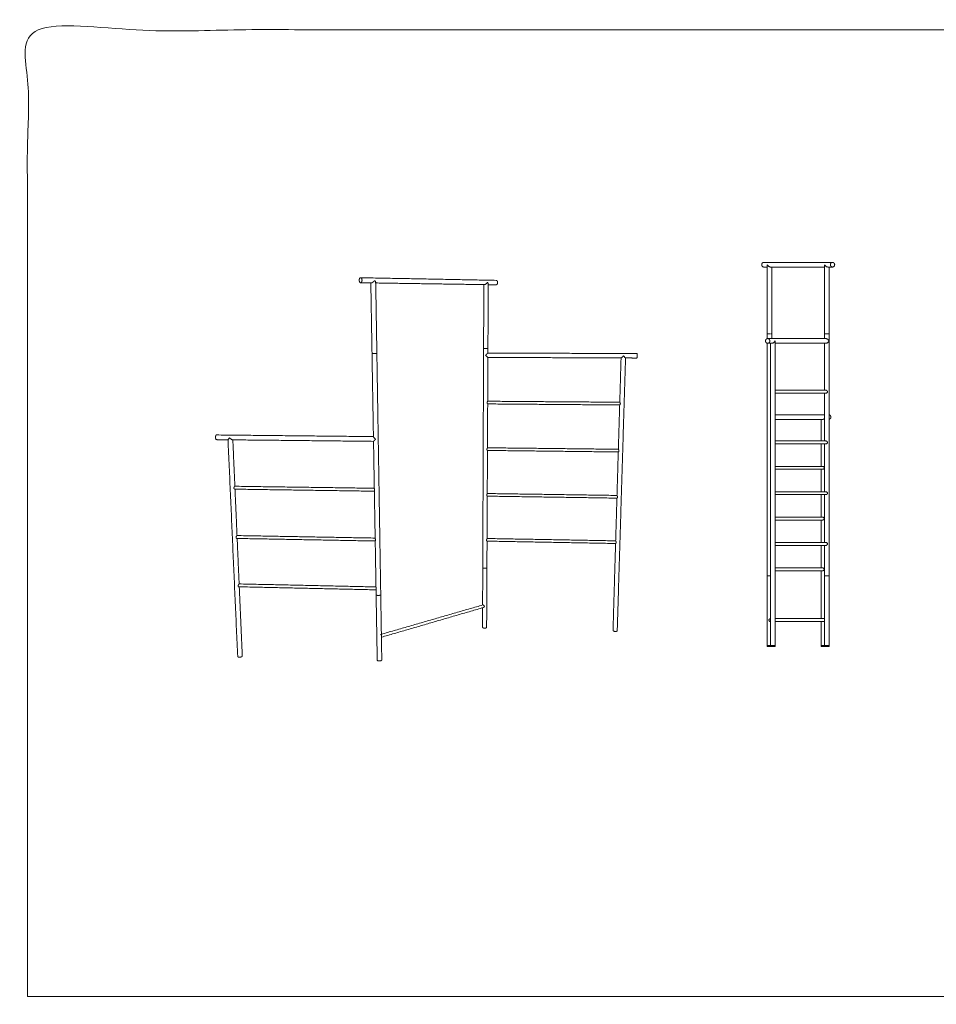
# Model space of a CAD drawing. Header units: millimetres. Extents: x -15460 to -845, y -12492 to -9086.
# Tile 1 of 11: x -15460 to -12301, y -12490 to -9095. Entities that reach past the tile are written whole.
import ezdxf

# ---------------------------------------------------------------- set-up
doc = ezdxf.new("R2010")
doc.units = ezdxf.units.MM
doc.header["$MEASUREMENT"] = 0
doc.layers.add('Default', color=7, linetype='Continuous', lineweight=18, true_color=0x000000)
doc.layers.add('Make2D$visible$lines', color=7, linetype='Continuous', lineweight=18, true_color=0x000000)

msp = doc.modelspace()

# ---------------------------------------------------------------- linework, layer by layer
at = {"layer": 'Default'}
for points in [[(-12883.2, -11252.6), (-12883.2, -11255.6), (-12867.2, -11255.6)], [(-12871.7, -11252.6), (-12871.7, -11255.6), (-12855.7, -11255.6), (-12855.7, -11252.6)], [(-12697.4, -11252.6), (-12697.4, -11255.6), (-12681.4, -11255.6)], [(-12685.9, -11252.6), (-12685.9, -11255.6), (-12669.9, -11255.6), (-12669.9, -11252.6)]]:
    msp.add_lwpolyline(points, dxfattribs=at)
msp.add_open_spline([(-15432.4, -12462.7), (-12718.3, -12462.7), (-10004.2, -12462.7), (-10004.2, -10796.3), (-10004.2, -9129.9), (-12718.3, -9129.9), (-15432.4, -9129.9), (-15432.4, -10796.3), (-15432.4, -12462.7)], degree=2, knots=[0, 0, 0, 5526.643888, 5526.643888, 8859.505469, 8859.505469, 14386.149356, 14386.149356, 17719.010938, 17719.010938, 17719.010938], dxfattribs=at)
at = {"layer": 'Make2D$visible$lines'}
for points, weights, degree, knots in [([(-12895, -9947.6), (-12902.3, -9947.6), (-12902.3, -9939.6), (-12902.3, -9931.6), (-12895, -9931.6)], [1, 0.707106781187, 1, 0.707106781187, 1], 2, [12.566371, 12.566371, 12.566371, 25.132741, 25.132741, 37.699112, 37.699112, 37.699112]), ([(-12650.8, -9939.6), (-12650.8, -9947.6), (-12658.2, -9947.6), (-12665.5, -9947.6), (-12665.5, -9939.6), (-12665.5, -9931.6), (-12658.2, -9931.6), (-12650.8, -9931.6), (-12650.8, -9939.6)], [1, 0.707106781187, 1, 0.707106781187, 1, 0.707106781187, 1, 0.707106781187, 1], 2, [0, 0, 0, 12.566371, 12.566371, 25.132741, 25.132741, 37.699112, 37.699112, 50.265482, 50.265482, 50.265482]), ([(-12867.2, -9979), (-12866.7, -9977.6), (-12867, -9975.9), (-12867.1, -9975.4), (-12867.2, -9975)], [0.895473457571, 0.775201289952, 1, 0.925469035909, 0.888869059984], 2, [1.93599, 1.93599, 1.93599, 3.141593, 3.141593, 3.541305, 3.541305, 3.541305]), ([(-14289.5, -9993.3), (-14289.3, -10001.9), (-14284.5, -10001.8), (-14279.6, -10001.7), (-14279.8, -9993), (-14279.9, -9984.3), (-14284.8, -9984.5), (-14289.7, -9984.6), (-14289.5, -9993.3)], [2978.37437176, 2107.00129305, 2973.79689724, 2098.58261078, 2966.46855712, 2096.63745505, 2971.04603164, 2105.05613732, 2978.37437176], 2, [0, 0, 0, 12.566371, 12.566371, 25.132741, 25.132741, 37.699112, 37.699112, 50.265482, 50.265482, 50.265482]), ([(-14236.3, -9993.9), (-14236.7, -9994.4), (-14237.6, -9995.5), (-14239.1, -9997), (-14240.7, -9998.5), (-14242.4, -9999.8), (-14243.9, -10000.9), (-14245.4, -10001.7), (-14246.5, -10002.1), (-14247.3, -10002.3), (-14247.7, -10002.4), (-14247.9, -10002.4), (-14247.9, -10002.4), (-14247.9, -10002.4), (-14248, -10002.4)], [1, 1, 1, 1, 1, 1, 1, 1, 1, 1, 1, 1, 1.00001505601, 1.00003019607, 1.00004541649], 3, [0, 0, 0, 0, 2.110032, 4.304955, 6.4598, 8.649413, 10.527306, 12.203716, 13.610157, 14.182719, 14.691347, 14.691347, 14.691347, 14.873339, 14.873339, 14.873339, 14.873339]), ([(-14234.1, -10002.6), (-14233.7, -10002.6), (-14233.4, -10002.5), (-14232.9, -10002.1), (-14232.7, -10001.9), (-14232.6, -10001.4), (-14232.5, -10001.2), (-14232.5, -10001)], [3011.23883352, 3010.75469012, 3010.21429998, 3009.0559016, 3008.4522432, 3007.46570917, 3007.08770945, 3006.71263281], 3, [0, 0, 0, 0, 1.95013, 1.95013, 3.893888, 3.893888, 5.097416, 5.097416, 5.097416, 5.097416]), ([(-13817.7, -10008.9), (-13817.7, -10008.9), (-13817.6, -10008.9), (-13812.5, -10008.8), (-13812.4, -10001.1), (-13812.4, -9993.7), (-13817.4, -9993.6)], [1, 0.999856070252, 1, 0.705854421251, 0.997819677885, 0.711262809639, 0.987397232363], 2, [0, 0, 0, 0.116628, 0.116628, 12.682999, 12.682999, 24.99219, 24.99219, 24.99219]), ([(-12669.9, -10177.6), (-12669.9, -10177.6), (-12674.8, -10177.6), (-12680.1, -10177.6), (-12683.9, -10177.6)], [0.885731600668, 0.784906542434, 1, 0.769216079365, 0.902122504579], 2, [15.904313, 15.904313, 15.904313, 25.132741, 25.132741, 35.034358, 35.034358, 35.034358]), ([(-12881.8, -10210.5), (-12889.2, -10210.5), (-12889.2, -10202.5), (-12889.2, -10194.5), (-12881.8, -10194.5), (-12874.4, -10194.5), (-12874.4, -10202.5), (-12874.4, -10210.5), (-12881.8, -10210.5)], [1, 0.707106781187, 1, 0.707106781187, 1, 0.707106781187, 1, 0.707106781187, 1], 2, [0, 0, 0, 12.566371, 12.566371, 25.132741, 25.132741, 37.699112, 37.699112, 50.265482, 50.265482, 50.265482]), ([(-14228.6, -10245.6), (-14228.6, -10245.8), (-14232.1, -10246), (-14238.9, -10246.3), (-14243.8, -10246), (-14245.3, -10245.8), (-14245.3, -10245.7)], [2617.79197493, 2508.40376128, 3039.67727918, 2145.72463093, 3040.4657815, 2688.05767048, 2617.64704888], 2, [5.036695, 5.036695, 5.036695, 12.566371, 12.566371, 25.132741, 25.132741, 30.129219, 30.129219, 30.129219]), ([(-13845.8, -10228.2), (-13845.8, -10228.4), (-13848.2, -10228.5), (-13853.8, -10228.7), (-13858.9, -10228.4)], [2876.31868196, 2845.85590197, 3362.45259191, 2373.96124336, 3363.24109422], 2, [31.082901, 31.082901, 31.082901, 37.699112, 37.699112, 50.265482, 50.265482, 50.265482]), ([(-13845.9, -10244.1), (-13845.9, -10244.1), (-13845.9, -10244.1), (-13845.9, -10244.1), (-13845.9, -10244.1), (-13845.9, -10244.1), (-13846, -10244.2), (-13846.2, -10244.5), (-13847, -10245.3), (-13847.7, -10246), (-13848.3, -10246.6), (-13850.1, -10248.4), (-13851.9, -10250.2), (-13853.7, -10252.1)], [1, 0.94979925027, 0.94979925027, 1, 1, 1, 1, 1, 1, 1, 1, 0.999997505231, 0.999997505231, 1], 3, [0, 0, 0, 0, 0.014032, 0.014032, 0.014032, 0.0467, 0.114371, 0.33676, 1.044642, 3.511409, 3.511409, 3.511409, 11.203218, 11.203218, 11.203218, 11.203218]), ([(-13332.6, -10261.4), (-13331.8, -10261.4), (-13331.6, -10254.2), (-13331.3, -10246.6), (-13332.2, -10246.2), (-13332.2, -10246.1), (-13332.3, -10246.1)], [3255.84160151, 2394.46429425, 3326.48668203, 2351.20871253, 3332.97237616, 3245.9645895, 3332.97237616], 2, [0.533345, 0.533345, 0.533345, 12.566371, 12.566371, 25.132741, 25.132741, 25.184163, 25.184163, 25.184163]), ([(-13846.6, -10410.4), (-13846.6, -10410.4), (-13846.6, -10410.4), (-13846.6, -10410.4), (-13846.7, -10410.4), (-13846.7, -10410.5), (-13846.9, -10410.8), (-13847.2, -10411.3), (-13847.7, -10412.2), (-13848.1, -10413.2), (-13848.4, -10414.4), (-13848.5, -10415.1), (-13848.5, -10415.5), (-13848.5, -10415.7), (-13848.5, -10416.1), (-13848.4, -10416.9), (-13848.1, -10417.7), (-13847.7, -10418.4), (-13847.4, -10418.9), (-13847.2, -10419.3), (-13847, -10419.5), (-13846.9, -10419.6), (-13846.8, -10419.7), (-13846.7, -10419.7), (-13846.7, -10419.7)], [1, 0.992293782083, 0.992293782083, 1, 1, 1, 1, 1, 1, 1, 1, 1, 1, 1, 1, 1, 1, 1, 1, 1, 1, 1, 1, 1, 1], 3, [0, 0, 0, 0, 0.026587, 0.026587, 0.026587, 0.088969, 0.20075, 1.229281, 1.904714, 3.251885, 4.46606, 5.551415, 5.551415, 5.551415, 6.133438, 6.699321, 7.914173, 8.61464, 9.305484, 9.639113, 9.906683, 10.111818, 10.178681, 10.227704, 10.227704, 10.227704, 10.227704]), ([(-13391.7, -10423.2), (-13391.6, -10423.2), (-13391.6, -10423.2), (-13391.5, -10423.2), (-13391.3, -10423.1), (-13391.1, -10422.9), (-13390.8, -10422.6), (-13390.5, -10422.1), (-13390, -10421.3), (-13389.6, -10420.3), (-13389.5, -10419.5), (-13389.4, -10419.1), (-13389.4, -10418.9), (-13389.4, -10418.5), (-13389.6, -10417.7), (-13389.9, -10416.5), (-13390.5, -10415.4), (-13391, -10414.6), (-13391.2, -10414.1), (-13391.4, -10414), (-13391.4, -10413.9), (-13391.5, -10413.9), (-13391.5, -10413.9), (-13391.5, -10413.8), (-13391.5, -10413.8)], [1, 1, 1, 1, 1, 1, 1, 1, 1, 1, 1, 1, 1, 1, 1, 1, 1, 1, 1, 1, 1, 1.00001062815, 0.972869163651, 0.972869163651, 1.00001062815], 3, [0, 0, 0, 0, 0.062593, 0.144552, 0.352835, 0.631141, 0.946346, 1.651551, 2.394832, 3.686477, 4.911157, 4.911157, 4.911157, 5.506816, 6.10143, 7.413401, 8.987333, 9.91338, 10.338726, 10.49105, 10.62591, 10.62591, 10.62591, 10.666289, 10.666289, 10.666289, 10.666289]), ([(-12669.9, -10472.8), (-12663.9, -10471.6), (-12663.9, -10465), (-12663.9, -10458.4), (-12669.9, -10457.2)], [0.93216721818, 0.746256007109, 1, 0.746256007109, 0.93216721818], 2, [1.679669, 1.679669, 1.679669, 12.566371, 12.566371, 23.453072, 23.453072, 23.453072]), ([(-14781.8, -10526.7), (-14782, -10526.7), (-14782.2, -10526.8), (-14784.9, -10528), (-14784.5, -10536), (-14784.2, -10542.8), (-14781.8, -10542.9)], [1, 0.978054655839, 1, 0.705331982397, 0.99792921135, 0.736683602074, 0.945297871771], 2, [0, 0, 0, 0.414875, 0.414875, 12.981246, 12.981246, 24.225003, 24.225003, 24.225003]), ([(-14240.1, -10548.7), (-14240.1, -10548.7), (-14240.1, -10548.7), (-14240, -10548.5), (-14239.5, -10548), (-14239, -10547.5), (-14238.7, -10547.1), (-14236.9, -10545.4), (-14235.2, -10543.6), (-14233.4, -10541.8)], [1, 1, 1, 1, 1, 1, 1, 0.999993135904, 0.999993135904, 1], 3, [0, 0, 0, 0, 0.022688, 0.129291, 0.550742, 2.152369, 2.152369, 2.152369, 9.616276, 9.616276, 9.616276, 9.616276]), ([(-13847.4, -10570.9), (-13847.4, -10570.9), (-13847.4, -10571), (-13847.4, -10571), (-13847.4, -10571), (-13847.4, -10571.1), (-13847.5, -10571.3), (-13847.7, -10571.7), (-13848, -10572.2), (-13848.5, -10573.1), (-13848.9, -10574), (-13849.2, -10575.1), (-13849.3, -10575.9), (-13849.3, -10576.2), (-13849.3, -10576.4), (-13849.2, -10576.8), (-13849.1, -10577.6), (-13848.9, -10578.3), (-13848.5, -10579), (-13848.2, -10579.5), (-13847.9, -10579.8), (-13847.8, -10580), (-13847.6, -10580.1), (-13847.6, -10580.1), (-13847.5, -10580.1), (-13847.5, -10580.1)], [1, 0.993818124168, 0.993818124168, 1, 1, 1, 1, 1, 1, 1, 1, 1, 1, 1, 1, 1, 1, 1, 1, 1, 1, 1, 1, 1, 1, 1], 3, [0, 0, 0, 0, 0.04374, 0.04374, 0.04374, 0.160808, 0.360399, 0.579849, 1.550192, 2.232559, 3.443827, 4.612659, 5.685046, 5.685046, 5.685046, 6.255149, 6.806119, 7.978036, 8.629909, 9.271542, 9.564456, 9.819964, 9.993381, 10.06591, 10.112942, 10.112942, 10.112942, 10.112942]), ([(-13396.4, -10585.3), (-13396.3, -10585.3), (-13396.2, -10585.2), (-13396.1, -10585.1), (-13395.9, -10585), (-13395.6, -10584.7), (-13395.2, -10584.3), (-13394.8, -10583.5), (-13394.4, -10582.6), (-13394.3, -10581.8), (-13394.3, -10581.4), (-13394.2, -10581.2), (-13394.3, -10580.8), (-13394.4, -10580), (-13394.7, -10578.9), (-13395.3, -10577.5), (-13395.9, -10576.5), (-13396.2, -10576), (-13396.3, -10576), (-13396.3, -10576), (-13396.3, -10576)], [1, 1, 1, 1, 1, 1, 1, 1, 1, 1, 1, 1, 1, 1, 1, 1, 1, 1.00001053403, 1.00008366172, 1.00015704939, 1.00023018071], 3, [0, 0, 0, 0, 0.143797, 0.336314, 0.584658, 0.88869, 1.548566, 2.223173, 3.447264, 4.641843, 4.641843, 4.641843, 5.195461, 5.79095, 7.07861, 8.589791, 10.475672, 10.475672, 10.475672, 11.233232, 11.233232, 11.233232, 11.233232]), ([(-14718.1, -10703.6), (-14718.2, -10703.6), (-14718.3, -10703.6), (-14718.4, -10703.7), (-14718.4, -10703.7), (-14718.4, -10703.7), (-14718.4, -10703.7), (-14718.5, -10703.8), (-14718.7, -10703.9), (-14719.1, -10704.3), (-14719.6, -10704.9), (-14720.2, -10705.7), (-14720.8, -10706.8), (-14721.3, -10708), (-14721.5, -10709.1), (-14721.4, -10709.6), (-14721.4, -10709.8), (-14721.4, -10710.2), (-14721.1, -10711.1), (-14720.6, -10712), (-14720, -10712.7), (-14719.4, -10713.2), (-14718.9, -10713.5), (-14718.5, -10713.6), (-14718.3, -10713.6)], [3159.70118829, 3159.34937374, 3159.0116203, 3158.67860312, 3158.66667876, 3158.65476343, 3158.64285845, 3158.64285845, 3158.64285845, 3158.64285845, 3158.64285845, 3158.64285845, 3158.64285845, 3158.64285845, 3158.64285845, 3158.64285845, 3158.64285845, 3158.64285845, 3158.64285845, 3158.64285845, 3158.64285845, 3158.64285845, 3158.64285845, 3158.64285845, 3158.64285845], 3, [15.206052, 15.206052, 15.206052, 15.206052, 16.226057, 16.226057, 16.226057, 16.262489, 16.262489, 16.262489, 16.578301, 16.989297, 17.958682, 18.975163, 19.981715, 21.636888, 23.096087, 23.096087, 23.096087, 23.7823, 24.449781, 25.88266, 26.617877, 27.389559, 28.043648, 28.541663, 28.541663, 28.541663, 28.541663]), ([(-13848.1, -10728.7), (-13848.1, -10728.7), (-13848.1, -10728.7), (-13848.1, -10728.8), (-13848.1, -10728.8), (-13848.2, -10729), (-13848.3, -10729.2), (-13848.5, -10729.7), (-13848.8, -10730.3), (-13849.2, -10731.2), (-13849.6, -10732.1), (-13849.9, -10733.1), (-13850, -10733.8), (-13850, -10734.2), (-13850, -10734.3), (-13850, -10734.7), (-13849.8, -10735.4), (-13849.6, -10736.2), (-13849.2, -10736.9), (-13848.9, -10737.3), (-13848.7, -10737.5), (-13848.5, -10737.7), (-13848.4, -10737.8), (-13848.3, -10737.8), (-13848.3, -10737.8)], [1, 0.995941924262, 0.995941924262, 1, 1, 1, 1, 1, 1, 1, 1, 1, 1, 1, 1, 1, 1, 1, 1, 1, 1, 1, 1, 1, 1], 3, [0, 0, 0, 0, 0.060574, 0.060574, 0.060574, 0.248475, 0.533481, 0.847223, 1.891611, 2.5497, 3.656086, 4.802836, 5.81616, 5.81616, 5.81616, 6.374667, 6.911161, 8.041562, 8.663389, 9.243638, 9.499508, 9.728026, 9.895498, 10.009545, 10.009545, 10.009545, 10.009545]), ([(-13401, -10744.5), (-13401, -10744.5), (-13400.9, -10744.4), (-13400.6, -10744.3), (-13400.3, -10744), (-13399.9, -10743.6), (-13399.5, -10742.9), (-13399.1, -10742), (-13399, -10741.2), (-13399, -10740.8), (-13399, -10740.7), (-13399, -10740.3), (-13399.1, -10739.5), (-13399.4, -10738.5), (-13399.8, -10737.4), (-13400.3, -10736.5), (-13400.7, -10735.8), (-13400.9, -10735.4), (-13400.9, -10735.3), (-13401, -10735.3), (-13401, -10735.3), (-13401, -10735.2)], [1, 1, 1, 1, 1, 1, 1, 1, 1, 1, 1, 1, 1, 1, 1, 1, 1, 1, 1.00001044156, 0.994879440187, 0.994879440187, 1.00001044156], 3, [0, 0, 0, 0, 0.143917, 0.336924, 0.833352, 1.434767, 2.061959, 3.221802, 4.387154, 4.387154, 4.387154, 4.932862, 5.477947, 6.746868, 8.143848, 8.849213, 10.013532, 10.33957, 10.33957, 10.33957, 10.434176, 10.434176, 10.434176, 10.434176]), ([(-14711, -10883.5), (-14711.2, -10883.5), (-14711.6, -10883.4), (-14712.1, -10883.1), (-14712.6, -10882.7), (-14713.2, -10882), (-14713.8, -10881), (-14714, -10880.2), (-14714, -10879.8), (-14714, -10879.5), (-14714, -10879.1), (-14713.8, -10878.1), (-14713.4, -10877), (-14712.8, -10876), (-14712.2, -10875.1), (-14711.7, -10874.4), (-14711.2, -10874), (-14711.1, -10873.8), (-14711, -10873.7), (-14711, -10873.7), (-14711, -10873.7), (-14711, -10873.7), (-14710.8, -10873.6), (-14710.8, -10873.6), (-14710.7, -10873.6), (-14710.7, -10873.6), (-14710.7, -10873.6)], [1, 1, 1, 1, 1, 1, 1, 1, 1, 1, 1, 1, 1, 1, 1, 1, 1, 1, 1, 1.00000373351, 1.0000074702, 1.00001120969, 1.00011564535, 1.00022156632, 1.00035783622, 1.00038799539, 1.00041801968], 3, [0, 0, 0, 0, 0.498546, 1.116525, 1.794079, 2.503053, 3.844704, 5.116876, 5.116876, 5.116876, 5.805832, 6.507593, 8.115879, 9.138152, 10.183574, 11.234958, 11.671084, 12.033333, 12.033333, 12.033333, 12.069727, 12.069727, 12.069727, 13.088672, 13.088672, 13.379558, 13.379558, 13.379558, 13.379558]), ([(-13848.8, -10883.8), (-13848.8, -10883.8), (-13848.8, -10883.8), (-13848.8, -10883.8), (-13848.9, -10883.9), (-13848.9, -10884.1), (-13849, -10884.4), (-13849.3, -10885), (-13849.6, -10885.6), (-13850, -10886.5), (-13850.3, -10887.3), (-13850.6, -10888.3), (-13850.7, -10889), (-13850.7, -10889.4), (-13850.7, -10889.5), (-13850.7, -10889.9), (-13850.5, -10890.6), (-13850.3, -10891.3), (-13850, -10891.9), (-13849.6, -10892.3), (-13849.4, -10892.6), (-13849.2, -10892.7), (-13849.1, -10892.8), (-13849, -10892.8)], [1, 0.997201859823, 0.997201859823, 1, 1, 1, 1, 1, 1, 1, 1, 1, 1, 1, 1, 1, 1, 1, 1, 1, 1, 1, 1, 1], 3, [0, 0, 0, 0, 0.076926, 0.076926, 0.076926, 0.318354, 0.684433, 1.052742, 2.206059, 2.86078, 3.848129, 4.966799, 5.943916, 5.943916, 5.943916, 6.491142, 7.013581, 8.069379, 8.65205, 9.196485, 9.629713, 9.790959, 9.915338, 9.915338, 9.915338, 9.915338]), ([(-13405.6, -10900.9), (-13405.6, -10900.9), (-13405.4, -10900.9), (-13405.2, -10900.8), (-13404.9, -10900.5), (-13404.5, -10900.1), (-13404.1, -10899.5), (-13403.7, -10898.6), (-13403.6, -10897.9), (-13403.6, -10897.5), (-13403.6, -10897.3), (-13403.6, -10897), (-13403.7, -10896.2), (-13404, -10895.2), (-13404.4, -10894.2), (-13404.8, -10893.3), (-13405.2, -10892.7), (-13405.4, -10892.2), (-13405.5, -10892), (-13405.5, -10891.9), (-13405.6, -10891.9), (-13405.6, -10891.8), (-13405.6, -10891.7), (-13405.6, -10891.7)], [1, 1, 1, 1, 1, 1, 1, 1, 1, 1, 1, 1, 1, 1, 1, 1, 1, 1, 1, 1, 1.00001035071, 1.00010615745, 1.00020241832, 1.00033362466], 3, [0, 0, 0, 0, 0.144254, 0.324079, 0.795109, 1.353784, 1.956711, 3.057414, 4.192591, 4.192591, 4.192591, 4.723153, 5.263274, 6.508228, 7.827733, 8.524213, 9.619676, 9.88317, 10.119151, 10.330035, 10.330035, 10.330035, 11.351466, 11.351466, 11.351466, 11.351466]), ([(-13849.3, -10984.3), (-13849.3, -10985.2), (-13851.6, -10985.8), (-13857, -10987.2), (-13861.8, -10985.6)], [2998.90979199, 2967.31892741, 3506.01339064, 2475.47405765, 3506.80189296], 2, [31.083399, 31.083399, 31.083399, 37.699112, 37.699112, 50.265482, 50.265482, 50.265482]), ([(-12669.9, -11012.6), (-12669.9, -11012.6), (-12674.8, -11012.6), (-12682.1, -11012.6), (-12685.3, -11012.6), (-12685.9, -11012.6), (-12685.9, -11012.6)], [0.885731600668, 0.784906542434, 1, 0.707106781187, 1, 0.922200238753, 0.885731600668], 2, [15.904313, 15.904313, 15.904313, 25.132741, 25.132741, 37.699112, 37.699112, 41.037054, 41.037054, 41.037054]), ([(-14703.3, -11040.3), (-14703.4, -11040.3), (-14703.4, -11040.4), (-14703.5, -11040.4), (-14703.6, -11040.5), (-14703.7, -11040.6), (-14703.7, -11040.6), (-14703.7, -11040.6), (-14703.7, -11040.6), (-14703.8, -11040.7), (-14704, -11040.9), (-14704.4, -11041.4), (-14704.9, -11042.1), (-14705.5, -11043), (-14706.1, -11044.1), (-14706.5, -11045.3), (-14706.7, -11046.3), (-14706.7, -11046.8), (-14706.6, -11047), (-14706.6, -11047.4), (-14706.4, -11048.2), (-14705.9, -11049), (-14705.3, -11049.6), (-14704.8, -11049.9), (-14704.4, -11050.2), (-14704, -11050.3), (-14703.9, -11050.3)], [3220.41720742, 3220.24216572, 3220.06533012, 3219.54110668, 3219.19499335, 3218.85378822, 3218.84186386, 3218.82994853, 3218.81804355, 3218.81804355, 3218.81804355, 3218.81804355, 3218.81804355, 3218.81804355, 3218.81804355, 3218.81804355, 3218.81804355, 3218.81804355, 3218.81804355, 3218.81804355, 3218.81804355, 3218.81804355, 3218.81804355, 3218.81804355, 3218.81804355, 3218.81804355, 3218.81804355], 3, [14.65806, 14.65806, 14.65806, 14.65806, 15.194778, 15.194778, 16.238728, 16.238728, 16.238728, 16.275122, 16.275122, 16.275122, 16.689017, 17.18705, 18.287319, 19.312156, 20.297278, 21.907913, 23.282648, 23.282648, 23.282648, 23.914966, 24.522623, 25.814797, 26.493203, 27.075588, 27.620863, 28.091955, 28.091955, 28.091955, 28.091955]), ([(-14215.2, -11077.2), (-14215.2, -11078.5), (-14218.5, -11079.4), (-14225, -11081), (-14229.7, -11079.1)], [2741.16650209, 2626.74470268, 3183.23807791, 2247.23744522, 3184.02658023], 2, [30.169098, 30.169098, 30.169098, 37.699112, 37.699112, 50.265482, 50.265482, 50.265482]), ([(-13863.4, -11112.9), (-13863.4, -11112.9), (-13863.4, -11112.8), (-13863.2, -11112.8), (-13863.1, -11112.8), (-13862.7, -11112.9), (-13862.5, -11112.9), (-13862.3, -11113)], [3533.97817703, 3533.93192127, 3533.88568896, 3533.54250533, 3533.24954521, 3532.68313185, 3532.413344, 3532.16143525], 3, [5.919089, 5.919089, 5.919089, 5.919089, 6.07728, 6.07728, 7.094555, 7.094555, 8.112678, 8.112678, 8.112678, 8.112678]), ([(-13850.3, -11190.4), (-13850.3, -11191.5), (-13852.6, -11192.2), (-13857.9, -11193.8), (-13862.6, -11191.9)], [3034.14682447, 3002.21973076, 3547.27637471, 2504.6513935, 3548.06487702], 2, [31.083404, 31.083404, 31.083404, 37.699112, 37.699112, 50.265482, 50.265482, 50.265482]), ([(-13414.7, -11201.2), (-13414.7, -11201.4), (-13414.7, -11201.5), (-13414, -11204), (-13406.8, -11204.2)], [1, 0.990254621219, 1, 0.705527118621, 0.997607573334], 2, [0, 0, 0, 0.253045, 0.253045, 12.819416, 12.819416, 12.819416]), ([(-14213, -11219), (-14213, -11218.7), (-14213, -11218.2), (-14213.1, -11217.5), (-14213.2, -11216.8), (-14213.4, -11216.3), (-14213.6, -11215.8), (-14213.8, -11215.4), (-14214.1, -11215), (-14214.4, -11214.9), (-14214.5, -11214.8), (-14214.7, -11214.8), (-14214.9, -11214.7), (-14215.4, -11214.7), (-14215.6, -11214.7), (-14215.9, -11214.8), (-14215.9, -11214.8), (-14215.9, -11214.8)], [1, 1, 1, 1, 1, 1, 1, 1, 1, 1, 1, 1.00008016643, 1.00015706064, 1.00029920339, 1.00036397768, 1.00043161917, 1.00043906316, 1.00044642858], 3, [0, 0, 0, 0, 0.855115, 1.587966, 2.246833, 2.82158, 3.3456, 3.832273, 4.271323, 4.670045, 4.670045, 4.670045, 5.713194, 5.713194, 6.7054, 6.7054, 6.829563, 6.829563, 6.829563, 6.829563]), ([(-12871.7, -11252.9), (-12871.8, -11252.9), (-12866.7, -11252.9), (-12859.3, -11252.9), (-12856.3, -11252.9), (-12855.7, -11252.9), (-12855.7, -11252.9)], [0.890165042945, 0.78033008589, 1, 0.707106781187, 1, 0.926776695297, 0.890165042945], 2, [3.141593, 3.141593, 3.141593, 12.566371, 12.566371, 25.132741, 25.132741, 28.274334, 28.274334, 28.274334]), ([(-12697.4, -11252.6), (-12697.4, -11252.6), (-12692.4, -11252.6), (-12689.1, -11252.6), (-12685.9, -11252.6)], [0.890165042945, 0.78033008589, 1, 0.845076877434, 0.854044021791], 2, [28.274334, 28.274334, 28.274334, 37.699112, 37.699112, 44.345976, 44.345976, 44.345976]), ([(-12669.9, -11252.6), (-12669.9, -11252.6), (-12674.8, -11252.6), (-12682.1, -11252.6), (-12685.3, -11252.6), (-12685.9, -11252.6), (-12685.9, -11252.6)], [0.885731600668, 0.784906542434, 1, 0.707106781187, 1, 0.922200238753, 0.885731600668], 2, [15.904313, 15.904313, 15.904313, 25.132741, 25.132741, 37.699112, 37.699112, 41.037054, 41.037054, 41.037054]), ([(-14708.3, -11290.7), (-14708.2, -11292.8), (-14702.8, -11292.9), (-14695.2, -11293.1), (-14692.8, -11290.2), (-14692.4, -11289.7), (-14692.4, -11289.2)], [2938.97060446, 2510.54267944, 3257.59144806, 2303.0707521, 3264.89501966, 3061.89880255, 2945.97445067], 2, [15.28963, 15.28963, 15.28963, 25.132741, 25.132741, 37.699112, 37.699112, 40.3823, 40.3823, 40.3823]), ([(-14211.6, -11302.6), (-14211.6, -11304.2), (-14214.9, -11305.2), (-14221.3, -11307.2), (-14225.9, -11304.9)], [2776.62473135, 2660.7654515, 3224.50106198, 2276.41478107, 3225.2895643], 2, [30.169094, 30.169094, 30.169094, 37.699112, 37.699112, 50.265482, 50.265482, 50.265482])]:
    msp.add_rational_spline(points, weights, degree=degree, knots=knots, dxfattribs=at)
for points in [[(-12658.2, -9931.6), (-12776.6, -9931.6), (-12895, -9931.6)], [(-12883.2, -9947.6), (-12889.1, -9947.6), (-12895, -9947.6)], [(-12883.2, -10177.6), (-12883.2, -10060.2), (-12883.2, -9942.7)], [(-12685.9, -9947.6), (-12779, -9947.6), (-12872.1, -9947.6)], [(-12867.2, -9947.6), (-12867.2, -10062.6), (-12867.2, -10177.6)], [(-12685.9, -10177.6), (-12685.9, -10060.2), (-12685.9, -9942.7)], [(-12658.2, -9947.6), (-12666.5, -9947.6), (-12674.8, -9947.6)], [(-12669.9, -9947.6), (-12669.9, -10062.6), (-12669.9, -10177.6)], [(-14284.6, -9984.5), (-14051, -9989), (-13817.4, -9993.6)], [(-14248, -10002.4), (-14266.3, -10002.1), (-14284.6, -10001.8)], [(-14245.3, -10245.7), (-14247.4, -10124), (-14249.4, -10002.4)], [(-14232.5, -10000.9), (-14230.6, -10123.3), (-14228.6, -10245.6)], [(-13858.1, -10008.3), (-14045.3, -10005.5), (-14232.5, -10002.6)], [(-13860.8, -10228.2), (-13860.4, -10118.2), (-13860, -10008.3)], [(-13844.8, -10006.3), (-13845.3, -10117.3), (-13845.8, -10228.2)], [(-13817.7, -10008.9), (-13831.3, -10008.7), (-13844.8, -10008.5)], [(-12883.2, -10194.7), (-12883.2, -10186.1), (-12883.2, -10177.6)], [(-12872.1, -10177.6), (-12877.7, -10177.6), (-12883.2, -10177.6)], [(-12867.2, -10177.6), (-12867.2, -10186.1), (-12867.2, -10194.5)], [(-12685.9, -10194.5), (-12685.9, -10186.1), (-12685.9, -10177.6)], [(-12669.9, -10177.6), (-12669.9, -10595.1), (-12669.9, -11012.6)], [(-12883.2, -11012.6), (-12883.2, -10611.5), (-12883.2, -10210.3)], [(-12881.8, -10194.5), (-12781.3, -10194.5), (-12680.9, -10194.5)], [(-12881.8, -10210.5), (-12874.2, -10210.5), (-12866.7, -10210.5)], [(-12871.7, -11252.9), (-12871.7, -10731.7), (-12871.7, -10210.5)], [(-12855.7, -10205.5), (-12855.7, -10729.2), (-12855.7, -11252.9)], [(-12855.7, -10210.5), (-12768.3, -10210.5), (-12680.9, -10210.5)], [(-12685.9, -10372.5), (-12685.9, -10291.5), (-12685.9, -10210.5)], [(-14240.4, -10532.8), (-14242.9, -10389.2), (-14245.3, -10245.7)], [(-14228.6, -10245.6), (-14221.9, -10661.4), (-14215.2, -11077.2)], [(-13863.7, -10984.2), (-13862.3, -10606.2), (-13860.8, -10228.2)], [(-13845.8, -10228.2), (-13845.8, -10236.1), (-13845.9, -10244.1)], [(-13845.9, -10244.1), (-13589.1, -10245.1), (-13332.3, -10246.1)], [(-13845.9, -10259.2), (-13846.3, -10334.8), (-13846.6, -10410.4)], [(-13386.9, -10261.2), (-13616.4, -10260.2), (-13846, -10259.2)], [(-13371.6, -10261.2), (-13385.9, -10731.7), (-13400.2, -11202.1)], [(-13391.5, -10413.8), (-13389.2, -10337.5), (-13387, -10261.2)], [(-13332.6, -10261.4), (-13352.1, -10261.3), (-13371.6, -10261.2)], [(-12855.7, -10372.5), (-12768.3, -10372.5), (-12680.9, -10372.5)], [(-12855.7, -10382.5), (-12768.3, -10382.5), (-12680.9, -10382.5)], [(-12685.9, -10547.5), (-12685.9, -10465), (-12685.9, -10382.5)], [(-13846.7, -10419.7), (-13847, -10495.3), (-13847.4, -10570.9)], [(-13391.7, -10423.2), (-13619.2, -10421.5), (-13846.7, -10419.7)], [(-13846.6, -10410.4), (-13619.1, -10412.1), (-13391.5, -10413.8)], [(-13396.3, -10576), (-13394, -10499.6), (-13391.8, -10423.2)], [(-12685.9, -10457), (-12770.8, -10457), (-12855.7, -10457)], [(-12692.4, -10473), (-12774.1, -10473), (-12855.7, -10473)], [(-12697.4, -10547.5), (-12697.4, -10510.2), (-12697.4, -10473)], [(-14781.8, -10526.7), (-14511.1, -10529.5), (-14240.4, -10532.4)], [(-14741.6, -10543.3), (-14761.7, -10543.1), (-14781.8, -10542.9)], [(-14708.3, -11290.7), (-14725, -10916.9), (-14741.6, -10543.2)], [(-14240.1, -10548.7), (-14483, -10546.1), (-14725.9, -10543.5)], [(-14725, -10543.5), (-14721.5, -10623.5), (-14718, -10703.6)], [(-14237.4, -10711.1), (-14238.8, -10629.9), (-14240.1, -10548.7)], [(-12855.7, -10547.5), (-12768.3, -10547.5), (-12680.9, -10547.5)], [(-12855.7, -10557.5), (-12768.3, -10557.5), (-12680.9, -10557.5)], [(-12697.4, -10635), (-12697.4, -10596.2), (-12697.4, -10557.5)], [(-12685.9, -10722.5), (-12685.9, -10640), (-12685.9, -10557.5)], [(-13847.4, -10580.1), (-13847.8, -10654.4), (-13848.1, -10728.7)], [(-13396.4, -10585.3), (-13621.9, -10582.7), (-13847.5, -10580.1)], [(-13847.4, -10570.9), (-13621.8, -10573.4), (-13396.3, -10576)], [(-13401, -10735.2), (-13398.8, -10660.3), (-13396.6, -10585.3)], [(-12692.4, -10635), (-12774, -10635), (-12855.7, -10635)], [(-12692.4, -10645), (-12774, -10645), (-12855.7, -10645)], [(-12697.4, -10722.5), (-12697.4, -10683.7), (-12697.4, -10645)], [(-14237.2, -10720.6), (-14477.8, -10717.1), (-14718.3, -10713.6)], [(-14718.1, -10703.6), (-14477.8, -10707), (-14237.4, -10710.5)], [(-14717.5, -10713.6), (-14714, -10793.6), (-14710.6, -10873.6)], [(-14234.5, -10883), (-14235.9, -10801.8), (-14237.2, -10720.6)], [(-13848.1, -10728.7), (-13624.5, -10731.9), (-13401, -10735.2)], [(-12855.7, -10722.5), (-12768.3, -10722.5), (-12680.9, -10722.5)], [(-13848.2, -10737.8), (-13848.5, -10810.8), (-13848.8, -10883.8)], [(-13401, -10744.5), (-13624.7, -10741.1), (-13848.3, -10737.8)], [(-13405.6, -10891.7), (-13403.4, -10818.1), (-13401.2, -10744.5)], [(-12855.7, -10732.5), (-12768.3, -10732.5), (-12680.9, -10732.5)], [(-12697.4, -10810), (-12697.4, -10771.2), (-12697.4, -10732.5)], [(-12685.9, -10897.5), (-12685.9, -10815), (-12685.9, -10732.5)], [(-12692.4, -10810), (-12774, -10810), (-12855.7, -10810)], [(-12692.4, -10820), (-12774, -10820), (-12855.7, -10820)], [(-12697.4, -10897.5), (-12697.4, -10858.7), (-12697.4, -10820)], [(-14234.3, -10892.3), (-14472.7, -10887.9), (-14711, -10883.5)], [(-14710.7, -10873.6), (-14472.6, -10877.9), (-14234.5, -10882.2)], [(-14710.1, -10883.5), (-14706.7, -10961.9), (-14703.3, -11040.4)], [(-14231.6, -11051.6), (-14233, -10971.9), (-14234.3, -10892.3)], [(-13848.9, -10892.8), (-13849.1, -10938.5), (-13849.3, -10984.3)], [(-13405.6, -10900.9), (-13627.3, -10896.8), (-13849, -10892.8)], [(-13848.8, -10883.7), (-13627.2, -10887.7), (-13405.6, -10891.7)], [(-12855.7, -10897.5), (-12768.3, -10897.5), (-12680.9, -10897.5)], [(-13414.7, -11201.2), (-13410.3, -11051.1), (-13405.9, -10900.9)], [(-12855.7, -10907.5), (-12768.3, -10907.5), (-12680.9, -10907.5)], [(-12697.4, -10985), (-12697.4, -10946.2), (-12697.4, -10907.5)], [(-12685.9, -11012.6), (-12685.9, -10960.1), (-12685.9, -10907.5)], [(-13864.2, -11113.1), (-13863.9, -11048.7), (-13863.7, -10984.2)], [(-13849.3, -10984.4), (-13849.8, -11087.4), (-13850.3, -11190.4)], [(-12692.4, -10985), (-12774, -10985), (-12855.7, -10985)], [(-12692.4, -10995), (-12774, -10995), (-12855.7, -10995)], [(-12697.4, -11160.1), (-12697.4, -11077.6), (-12697.4, -10995)], [(-12883.2, -11252.6), (-12883.2, -11132.6), (-12883.2, -11012.6)], [(-12871.7, -11012.6), (-12877.5, -11012.6), (-12883.2, -11012.6)], [(-12685.9, -11252.6), (-12685.9, -11132.6), (-12685.9, -11012.6)], [(-12669.9, -11012.6), (-12669.9, -11132.6), (-12669.9, -11252.6)], [(-14231.5, -11060.7), (-14467.7, -11055.5), (-14703.9, -11050.3)], [(-14703.3, -11040.3), (-14467.5, -11045.5), (-14231.6, -11050.7)], [(-14702.8, -11050.3), (-14697.6, -11169.8), (-14692.4, -11289.2)], [(-14231.2, -11077.7), (-14231.3, -11069.2), (-14231.5, -11060.7)], [(-14227.3, -11303.2), (-14229.3, -11190.5), (-14231.2, -11077.8)], [(-14215.2, -11077.3), (-14214.1, -11148.3), (-14213, -11219.4)], [(-14213, -11213.9), (-14038.2, -11163.4), (-13863.4, -11112.9)], [(-13860.9, -11121.6), (-14036.9, -11172.9), (-14212.9, -11224.2)], [(-13864.5, -11190.2), (-13864.4, -11156.4), (-13864.2, -11122.5)], [(-12872.1, -11160.1), (-12871.9, -11160.1), (-12871.7, -11160.1)], [(-12855.7, -11160.1), (-12770.8, -11160.1), (-12685.9, -11160.1)], [(-12872.1, -11170.1), (-12871.9, -11170.1), (-12871.7, -11170.1)], [(-12855.7, -11170.1), (-12770.8, -11170.1), (-12685.9, -11170.1)], [(-12697.4, -11253), (-12697.4, -11211.6), (-12697.4, -11170.1)], [(-14212.9, -11222.8), (-14212.3, -11262.7), (-14211.6, -11302.6)], [(-12871.7, -11252.6), (-12877.5, -11252.6), (-12883.2, -11252.6)]]:
    msp.add_open_spline(points, degree=2, dxfattribs=at)
for points, knots in [([(-12882.6, -9939.6), (-12882.8, -9940.1), (-12882.9, -9940.5), (-12883.1, -9941.4), (-12883.2, -9941.8), (-12883.2, -9942.4), (-12883.2, -9942.6), (-12883.2, -9942.7)], [0, 0, 0, 0, 1.871533, 1.871533, 3.742931, 3.742931, 4.445529, 4.445529, 4.445529, 4.445529]), ([(-12872.1, -9947.6), (-12872.6, -9947.6), (-12873.6, -9947.5), (-12875.2, -9947), (-12876.7, -9946.3), (-12878.2, -9945.3), (-12879.6, -9944), (-12880.9, -9942.7), (-12881.8, -9941.2), (-12882.4, -9940.2), (-12882.6, -9939.6)], [0, 0, 0, 0, 1.476371, 3.112608, 4.841545, 6.615865, 8.551664, 10.365466, 12.152009, 13.835581, 13.835581, 13.835581, 13.835581]), ([(-12685.9, -9942.7), (-12685.9, -9942.6), (-12685.9, -9942.4), (-12685.9, -9941.8), (-12685.8, -9941.4), (-12685.6, -9940.5), (-12685.5, -9940.1), (-12685.3, -9939.6)], [10.773948, 10.773948, 10.773948, 10.773948, 11.476547, 11.476547, 13.347945, 13.347945, 15.219478, 15.219478, 15.219478, 15.219478]), ([(-12685.2, -9939.6), (-12685, -9940.2), (-12684.5, -9941.2), (-12683.2, -9943.1), (-12681.6, -9944.8), (-12679.7, -9946.1), (-12678.2, -9946.9), (-12676.7, -9947.4), (-12675.7, -9947.5), (-12675.2, -9947.6)], [0, 0, 0, 0, 1.683571, 3.470114, 6.945527, 8.709864, 10.335452, 11.976815, 13.435258, 13.435258, 13.435258, 13.435258]), ([(-14232.5, -10000.9), (-14232.5, -10000.7), (-14232.6, -10000.2), (-14232.8, -9999.5), (-14233.1, -9998.7), (-14233.7, -9997.4), (-14234.7, -9995.8), (-14235.6, -9994.5), (-14236.1, -9993.9)], [0, 0, 0, 0, 0.664907, 1.427003, 2.241963, 3.269647, 5.533289, 8.018602, 8.018602, 8.018602, 8.018602]), ([(-13858, -10008.3), (-13857.6, -10008.3), (-13856.8, -10008.1), (-13855.5, -10007.7), (-13854.2, -10007), (-13852.7, -10006), (-13851.2, -10004.8), (-13849.3, -10003.1), (-13848, -10001.6), (-13847.3, -10000.6)], [0, 0, 0, 0, 1.09975, 2.469415, 4.053182, 5.790145, 7.783001, 9.719492, 13.533361, 13.533361, 13.533361, 13.533361]), ([(-13847.2, -10000.6), (-13847, -10000.9), (-13846.6, -10001.4), (-13846, -10002.5), (-13845.4, -10003.7), (-13845, -10004.9), (-13844.8, -10005.7), (-13844.8, -10006.2), (-13844.8, -10006.3)], [0, 0, 0, 0, 1.01146, 1.911609, 3.669659, 5.067163, 5.734827, 6.310648, 6.310648, 6.310648, 6.310648]), ([(-12866.7, -10210.5), (-12866.2, -10210.5), (-12865.2, -10210.4), (-12863.6, -10209.9), (-12862, -10209.2), (-12860, -10207.8), (-12858.3, -10206.1), (-12857, -10204.1), (-12856.5, -10203), (-12856.3, -10202.5)], [0, 0, 0, 0, 1.498313, 3.149893, 4.886388, 6.661442, 10.397513, 12.174389, 13.849497, 13.849497, 13.849497, 13.849497]), ([(-12856.3, -10202.5), (-12856.1, -10202.9), (-12856, -10203.4), (-12855.8, -10204.3), (-12855.8, -10204.7), (-12855.7, -10205.2), (-12855.7, -10205.4), (-12855.7, -10205.5)], [0, 0, 0, 0, 1.883507, 1.883507, 3.766892, 3.766892, 4.262253, 4.262253, 4.262253, 4.262253]), ([(-12670.5, -10202.5), (-12670.6, -10202.2), (-12670.8, -10201.7), (-12671.3, -10200.7), (-12672.2, -10199.4), (-12673.3, -10198), (-12674.3, -10197.2), (-12674.8, -10196.8), (-12675, -10196.7), (-12675.5, -10196.3), (-12676.5, -10195.7), (-12677.8, -10195.1), (-12679.3, -10194.6), (-12680.4, -10194.5), (-12680.9, -10194.5)], [0, 0, 0, 0, 0.890845, 1.725452, 3.469815, 5.321192, 7.179588, 7.179588, 7.179588, 8.07302, 8.98388, 10.673276, 12.289674, 13.849508, 13.849508, 13.849508, 13.849508]), ([(-12680.9, -10210.5), (-12680.6, -10210.5), (-12680.1, -10210.5), (-12679.1, -10210.3), (-12677.8, -10209.9), (-12676.2, -10209.2), (-12675.2, -10208.5), (-12674.8, -10208.2), (-12674.5, -10208), (-12674.1, -10207.6), (-12673.2, -10206.7), (-12672.2, -10205.6), (-12671.2, -10204.1), (-12670.7, -10203), (-12670.5, -10202.5)], [0, 0, 0, 0, 0.727739, 1.559834, 3.176232, 4.865628, 6.66992, 6.66992, 6.66992, 7.561983, 8.528316, 10.379693, 12.124056, 13.849517, 13.849517, 13.849517, 13.849517]), ([(-13853.7, -10252.1), (-13853.5, -10252.3), (-13853, -10252.8), (-13852.1, -10253.8), (-13850.5, -10255.2), (-13849.2, -10256.5), (-13848.4, -10257.3), (-13848.2, -10257.4), (-13847.9, -10257.7), (-13847.4, -10258.2), (-13846.9, -10258.6), (-13846.5, -10258.9), (-13846.3, -10259), (-13846.1, -10259.1), (-13846, -10259.2), (-13846, -10259.2), (-13846, -10259.2)], [0, 0, 0, 0, 1.093178, 2.081192, 4.021899, 7.505889, 7.505889, 7.505889, 8.132809, 8.713131, 9.650991, 10.002172, 10.278727, 10.468417, 10.531683, 10.576078, 10.576078, 10.576078, 10.576078]), ([(-13387, -10261.2), (-13386.9, -10261.2), (-13386.9, -10261.2), (-13386.8, -10261.2), (-13386.6, -10261.1), (-13386.4, -10261), (-13385.9, -10260.6), (-13385.1, -10260.1), (-13384, -10259.2), (-13382.7, -10258.1), (-13380.8, -10256.4), (-13379.3, -10255), (-13378.3, -10254)], [0, 0, 0, 0, 0.048389, 0.112947, 0.305074, 0.584951, 0.994849, 2.060974, 3.444242, 5.22918, 7.125713, 11.267457, 11.267457, 11.267457, 11.267457]), ([(-13378.3, -10254), (-13377.9, -10254.5), (-13377, -10255.4), (-13375.4, -10257.1), (-13374, -10258.6), (-13372.8, -10259.9), (-13372.2, -10260.5), (-13371.8, -10260.9), (-13371.7, -10261.1), (-13371.6, -10261.2), (-13371.6, -10261.2), (-13371.6, -10261.2)], [0, 0, 0, 0, 1.927474, 3.790903, 6.951271, 8.134768, 9.031069, 9.605844, 9.768833, 9.815276, 9.836598, 9.836598, 9.836598, 9.836598]), ([(-12680.9, -10382.5), (-12680.6, -10382.5), (-12679.9, -10382.4), (-12678.6, -10382), (-12677.5, -10381.2), (-12676.5, -10380.2), (-12676, -10379.3), (-12675.7, -10378.4), (-12675.6, -10377.8), (-12675.6, -10377.5), (-12675.6, -10377.2), (-12675.7, -10376.6), (-12676, -10375.7), (-12676.5, -10374.8), (-12677.5, -10373.8), (-12678.6, -10373), (-12679.9, -10372.6), (-12680.6, -10372.5), (-12680.9, -10372.5)], [0, 0, 0, 0, 0.984478, 2.002775, 4.097293, 5.140813, 6.124158, 7.063069, 7.996155, 7.996155, 7.996155, 8.929241, 9.868152, 10.851497, 11.895017, 13.989535, 15.007832, 15.99231, 15.99231, 15.99231, 15.99231]), ([(-12692.4, -10473), (-12692.1, -10473), (-12691.6, -10473), (-12690.5, -10472.8), (-12689.1, -10472.4), (-12687.5, -10471.5), (-12686.4, -10470.8), (-12685.9, -10470.4)], [0, 0, 0, 0, 0.739455, 1.594554, 3.344869, 5.171097, 7.115513, 7.115513, 7.115513, 7.115513]), ([(-14741.6, -10543.2), (-14741.6, -10543.1), (-14741.6, -10543), (-14741.6, -10542.8), (-14741.4, -10542.6), (-14741.2, -10542.2), (-14740.8, -10541.6), (-14739.8, -10540.4), (-14738.3, -10538.7), (-14737, -10537.3), (-14736.2, -10536.5)], [0, 0, 0, 0, 0.141409, 0.331554, 0.578429, 0.921763, 1.717368, 2.797364, 5.433523, 8.644591, 8.644591, 8.644591, 8.644591]), ([(-14736.2, -10536.5), (-14735.8, -10537), (-14734.8, -10537.9), (-14733.3, -10539.2), (-14731.8, -10540.4), (-14730.3, -10541.4), (-14729, -10542.3), (-14727.8, -10542.9), (-14726.9, -10543.3), (-14726.2, -10543.4), (-14726, -10543.5), (-14725.9, -10543.5)], [0, 0, 0, 0, 2.028042, 4.058242, 5.967289, 7.816118, 9.420995, 10.788721, 11.885792, 12.308921, 12.657928, 12.657928, 12.657928, 12.657928]), ([(-14233.4, -10541.8), (-14233.7, -10541.6), (-14234.2, -10541), (-14235.3, -10540), (-14236.4, -10538.7), (-14237.7, -10537.2), (-14238.5, -10536.2), (-14238.9, -10535.7), (-14239, -10535.5), (-14239.2, -10535.2), (-14239.6, -10534.6), (-14240, -10534), (-14240.3, -10533.4), (-14240.4, -10533), (-14240.4, -10532.8), (-14240.4, -10532.8)], [0, 0, 0, 0, 1.193181, 2.271693, 4.391389, 6.423151, 8.210085, 8.210085, 8.210085, 8.834901, 9.358504, 10.3482, 11.049724, 11.344637, 11.557818, 11.557818, 11.557818, 11.557818]), ([(-12680.9, -10557.5), (-12680.6, -10557.5), (-12679.9, -10557.4), (-12678.6, -10557), (-12677.5, -10556.2), (-12676.5, -10555.2), (-12676, -10554.3), (-12675.7, -10553.4), (-12675.6, -10552.8), (-12675.6, -10552.5), (-12675.6, -10552.2), (-12675.7, -10551.6), (-12676, -10550.7), (-12676.5, -10549.8), (-12677.5, -10548.8), (-12678.6, -10548), (-12679.9, -10547.6), (-12680.6, -10547.5), (-12680.9, -10547.5)], [0, 0, 0, 0, 0.960417, 2.003809, 4.094881, 5.124462, 6.127921, 7.085661, 7.996155, 7.996155, 7.996155, 8.906648, 9.864389, 10.867848, 11.897428, 13.988501, 15.031892, 15.992309, 15.992309, 15.992309, 15.992309]), ([(-12692.4, -10645), (-12692, -10645), (-12691.4, -10644.9), (-12690.1, -10644.5), (-12688.9, -10643.8), (-12688, -10642.7), (-12687.5, -10641.9), (-12687.1, -10640.9), (-12687.1, -10640.3), (-12687.1, -10640), (-12687.1, -10639.7), (-12687.1, -10639.1), (-12687.5, -10638.1), (-12688, -10637.3), (-12688.9, -10636.2), (-12690.1, -10635.5), (-12691.4, -10635.1), (-12692, -10635), (-12692.4, -10635)], [0, 0, 0, 0, 0.964734, 1.96116, 4.080441, 5.086498, 6.141141, 7.100332, 8.012518, 8.012518, 8.012518, 8.924704, 9.883895, 10.938538, 11.944595, 14.063876, 15.060302, 16.025036, 16.025036, 16.025036, 16.025036]), ([(-14237.2, -10720.6), (-14237.2, -10720.6), (-14237.2, -10720.6), (-14237.2, -10720.5), (-14237.2, -10720.5), (-14237.1, -10720.3), (-14237, -10720.1), (-14236.9, -10719.7), (-14236.7, -10719.2), (-14236.5, -10718.5), (-14236.3, -10717.6), (-14236.3, -10716.9), (-14236.3, -10716.6), (-14236.3, -10716.5), (-14236.3, -10716.2), (-14236.4, -10715.7), (-14236.5, -10714.9), (-14236.7, -10713.8), (-14237, -10712.8), (-14237.3, -10712), (-14237.4, -10711.5), (-14237.4, -10711.2), (-14237.4, -10711.1)], [0, 0, 0, 0, 0.020185, 0.050012, 0.138914, 0.253085, 0.651968, 0.86968, 1.344268, 2.255688, 3.185565, 4.134091, 4.134091, 4.134091, 4.53619, 4.94238, 5.825112, 6.768464, 8.362336, 8.899269, 9.409767, 9.786113, 9.786113, 9.786113, 9.786113]), ([(-12680.9, -10732.5), (-12680.6, -10732.5), (-12679.9, -10732.4), (-12678.6, -10732), (-12677.5, -10731.2), (-12676.5, -10730.2), (-12676, -10729.3), (-12675.7, -10728.4), (-12675.6, -10727.8), (-12675.6, -10727.5), (-12675.6, -10727.2), (-12675.7, -10726.6), (-12676, -10725.7), (-12676.5, -10724.8), (-12677.5, -10723.8), (-12678.6, -10723), (-12679.9, -10722.6), (-12680.6, -10722.5), (-12680.9, -10722.5)], [0, 0, 0, 0, 0.984478, 2.002775, 4.097293, 5.140813, 6.124158, 7.063069, 7.996155, 7.996155, 7.996155, 8.906648, 9.864389, 10.867848, 11.897428, 13.988501, 15.031892, 15.99231, 15.99231, 15.99231, 15.99231]), ([(-12692.4, -10810), (-12692, -10810), (-12691.4, -10810.1), (-12690.1, -10810.5), (-12688.9, -10811.2), (-12688, -10812.3), (-12687.5, -10813.1), (-12687.1, -10814.1), (-12687.1, -10814.7), (-12687.1, -10815), (-12687.1, -10815.3), (-12687.1, -10815.9), (-12687.5, -10816.9), (-12688, -10817.7), (-12688.9, -10818.8), (-12690.1, -10819.5), (-12691.4, -10819.9), (-12692, -10820), (-12692.4, -10820)], [0, 0, 0, 0, 0.964734, 1.96116, 4.080441, 5.086498, 6.141141, 7.100332, 8.012518, 8.012518, 8.012518, 8.924704, 9.883895, 10.938538, 11.944595, 14.063876, 15.060302, 16.025036, 16.025036, 16.025036, 16.025036]), ([(-14234.3, -10892.3), (-14234.3, -10892.3), (-14234.3, -10892.2), (-14234.2, -10892), (-14234, -10891.7), (-14233.8, -10891.2), (-14233.6, -10890.4), (-14233.4, -10889.5), (-14233.4, -10888.9), (-14233.4, -10888.6), (-14233.4, -10888.5), (-14233.4, -10888.2), (-14233.5, -10887.7), (-14233.6, -10886.9), (-14233.8, -10885.8), (-14234.1, -10884.8), (-14234.3, -10883.9), (-14234.4, -10883.4), (-14234.5, -10883.1), (-14234.5, -10883)], [0, 0, 0, 0, 0.030266, 0.38122, 0.579909, 1.047094, 1.998546, 2.9332, 3.859292, 3.859292, 3.859292, 4.24232, 4.630985, 5.487016, 6.437499, 8.070168, 8.634123, 9.178684, 9.616434, 9.616434, 9.616434, 9.616434]), ([(-12680.9, -10907.5), (-12680.6, -10907.5), (-12679.9, -10907.4), (-12678.6, -10907), (-12677.5, -10906.2), (-12676.5, -10905.2), (-12676, -10904.3), (-12675.7, -10903.4), (-12675.6, -10902.8), (-12675.6, -10902.5), (-12675.6, -10902.2), (-12675.7, -10901.6), (-12676, -10900.7), (-12676.5, -10899.8), (-12677.5, -10898.8), (-12678.6, -10898), (-12679.9, -10897.6), (-12680.6, -10897.5), (-12680.9, -10897.5)], [0, 0, 0, 0, 0.984478, 2.002775, 4.097293, 5.140813, 6.124158, 7.063069, 7.996155, 7.996155, 7.996155, 8.929241, 9.868152, 10.851497, 11.895017, 13.989535, 15.007832, 15.99231, 15.99231, 15.99231, 15.99231]), ([(-12692.4, -10995), (-12692, -10995), (-12691.4, -10994.9), (-12690.1, -10994.5), (-12688.9, -10993.8), (-12688, -10992.7), (-12687.5, -10991.9), (-12687.1, -10990.9), (-12687.1, -10990.3), (-12687.1, -10990), (-12687.1, -10989.7), (-12687.1, -10989.1), (-12687.5, -10988.1), (-12688, -10987.3), (-12688.7, -10986.5), (-12689.5, -10985.9), (-12690.4, -10985.4), (-12691.4, -10985.1), (-12692, -10985), (-12692.4, -10985)], [0, 0, 0, 0, 0.964734, 1.96116, 4.080441, 5.086498, 6.141141, 7.100332, 8.012518, 8.012518, 8.012518, 8.947573, 9.887703, 10.938509, 11.944589, 13.024423, 14.063876, 15.086724, 16.025036, 16.025036, 16.025036, 16.025036]), ([(-14231.5, -11060.7), (-14231.4, -11060.7), (-14231.4, -11060.7), (-14231.4, -11060.6), (-14231.2, -11060.4), (-14231, -11059.9), (-14230.7, -11059.2), (-14230.6, -11058.2), (-14230.5, -11057.6), (-14230.5, -11057.3), (-14230.5, -11057.2), (-14230.5, -11056.9), (-14230.6, -11056.4), (-14230.7, -11055.7), (-14231, -11054.6), (-14231.2, -11053.6), (-14231.5, -11052.6), (-14231.6, -11052.1), (-14231.6, -11051.7), (-14231.6, -11051.6)], [0, 0, 0, 0, 0.017109, 0.086659, 0.304187, 0.800667, 1.755093, 2.663447, 3.611251, 3.611251, 3.611251, 3.987779, 4.371571, 5.222564, 6.127915, 7.793447, 8.382125, 8.991294, 9.459346, 9.459346, 9.459346, 9.459346]), ([(-13862.3, -11113), (-13862.1, -11113.1), (-13861.5, -11113.3), (-13860.8, -11113.9), (-13860, -11114.5), (-13859.4, -11115.2), (-13858.8, -11115.9), (-13858.5, -11116.6), (-13858.2, -11117.3), (-13858.2, -11117.8), (-13858.2, -11118), (-13858.2, -11118.2), (-13858.2, -11118.6), (-13858.4, -11119.3), (-13858.9, -11120.2), (-13859.8, -11121.1), (-13860.5, -11121.5), (-13860.9, -11121.6)], [0, 0, 0, 0, 0.826904, 1.779821, 2.801482, 3.756238, 4.665538, 5.429354, 6.183388, 6.882989, 6.882989, 6.882989, 7.437119, 8.017354, 9.18135, 10.44389, 11.637323, 11.637323, 11.637323, 11.637323]), ([(-12872.1, -11170.1), (-12872.4, -11170.1), (-12873, -11170.1), (-12874, -11169.8), (-12874.9, -11169.3), (-12875.7, -11168.6), (-12876.4, -11167.9), (-12877, -11167), (-12877.3, -11166.1), (-12877.4, -11165.5), (-12877.4, -11165.1), (-12877.4, -11164.8), (-12877.3, -11164.2), (-12877, -11163.3), (-12876.4, -11162.4), (-12875.7, -11161.6), (-12874.9, -11161), (-12874, -11160.5), (-12873, -11160.2), (-12872.4, -11160.1), (-12872.1, -11160.1)], [0, 0, 0, 0, 0.928032, 1.944117, 2.980559, 4.060141, 5.067019, 6.118695, 7.058885, 7.993061, 7.993061, 7.993061, 8.927238, 9.867428, 10.919103, 11.925982, 13.005563, 14.042005, 15.058091, 15.986122, 15.986122, 15.986122, 15.986122]), ([(-14212.9, -11222.8), (-14212.9, -11222.7), (-14212.9, -11222.4), (-14212.9, -11221.8), (-14212.9, -11221.4), (-14212.9, -11221.3), (-14212.9, -11221.1), (-14212.9, -11220.6), (-14213, -11220), (-14213, -11219.6), (-14213, -11219.4)], [0, 0, 0, 0, 0.273807, 1.07806, 1.550544, 1.550544, 1.550544, 2.009456, 2.982547, 3.405456, 3.405456, 3.405456, 3.405456])]:
    msp.add_open_spline(points, degree=3, knots=knots, dxfattribs=at)
for points, weights, degree in [([(-12669.9, -9974.8), (-12669.2, -9976), (-12669.5, -9978.1)], [0.936429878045, 0.743385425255, 1], 2), ([(-12669.5, -9978.1), (-12669.7, -9978.8), (-12669.9, -9979.3)], [1, 0.894998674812, 0.865282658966], 2), ([(-13858.1, -10008.3), (-13858, -10008.3), (-13858, -10008.3), (-13858, -10008.3)], [3323.77325145, 3323.74384302, 3323.71453695, 3323.68533624], 3), ([(-12867.2, -10177.6), (-12867.2, -10177.6), (-12869.2, -10177.6)], [0.885731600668, 0.824848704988, 0.879159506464], 2), ([(-13858.9, -10228.4), (-13860.8, -10228.3), (-13860.8, -10228.2)], [3363.24109422, 2903.46242144, 2877.16902321], 2), ([(-13847.4, -10570.9), (-13847.4, -10570.9), (-13847.4, -10570.9)], [1, 0.813081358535, 1], 2), ([(-14237.2, -10720.6), (-14237.2, -10720.6), (-14237.2, -10720.6), (-14237.2, -10720.6)], [3125.42117811, 3125.38018139, 3125.33925237, 3125.29839883], 3), ([(-13861.8, -10985.6), (-13863.7, -10985), (-13863.7, -10984.2)], [3506.80189296, 3025.33057742, 2999.56805227], 2), ([(-14229.7, -11079.1), (-14231.2, -11078.5), (-14231.2, -11077.7)], [3184.02658023, 2814.89023517, 2741.06168024], 2), ([(-13862.6, -11191.9), (-13864.5, -11191.2), (-13864.5, -11190.2)], [3548.06487702, 3060.90454232, 3034.80893185], 2), ([(-13406.8, -11204.2), (-13400.2, -11204.4), (-13400.2, -11202.1)], [3510.46964424, 2555.8531391, 3379.45864939], 2), ([(-14225.9, -11304.9), (-14227.3, -11304.1), (-14227.3, -11303.2)], [3225.2895643, 2851.34764723, 2776.53516526], 2)]:
    msp.add_rational_spline(points, weights, degree=degree, dxfattribs=at)

doc.saveas('drawing.dxf')
